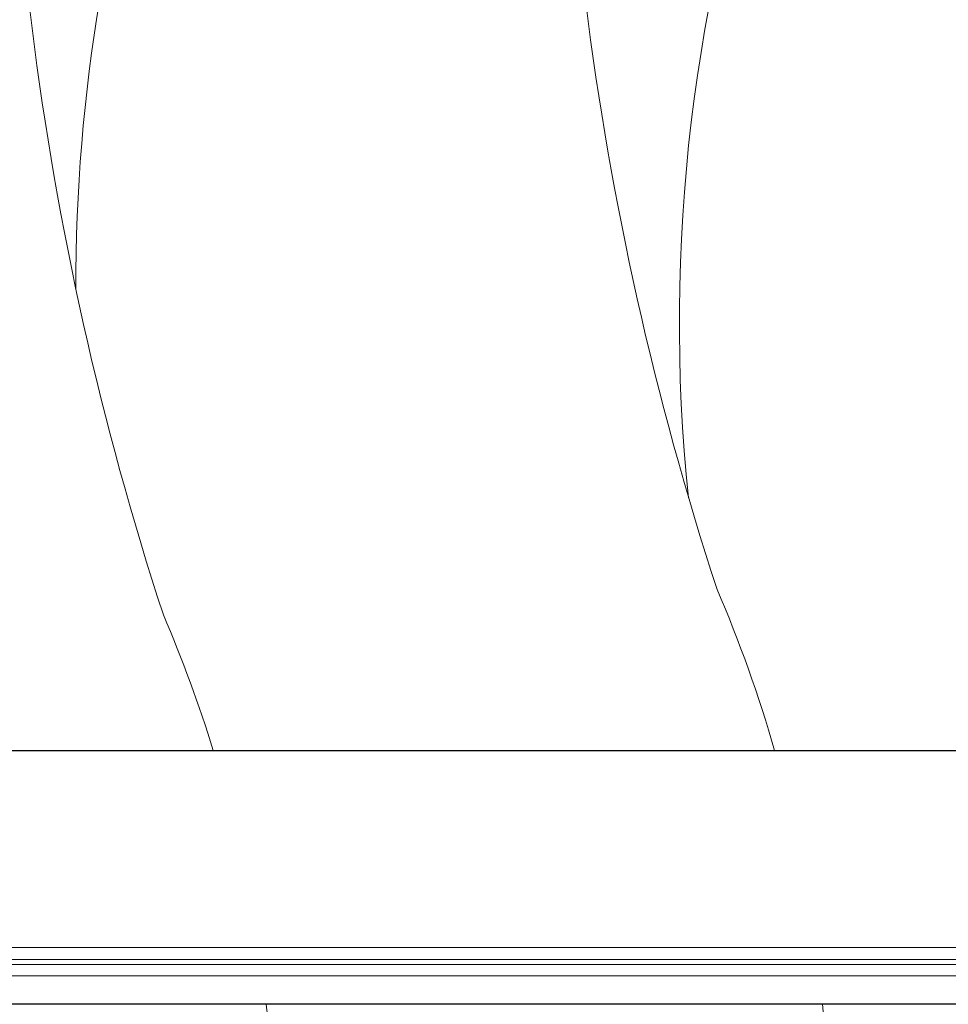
# Model space of a CAD drawing. Header units: metres. Extents: x 779 to 7046, y -512 to 9570.
# Tile 125 of 256: x 2473.06 to 2475.62, y -213.77 to -211.05. Entities that reach past the tile are written whole.
import ezdxf

# ---------------------------------------------------------------- set-up
doc = ezdxf.new("R2010")
doc.units = ezdxf.units.M
doc.linetypes.add('CIĄGłA', pattern=[0])
doc.layers.add('a___wymiary', color=9, linetype='Continuous', lineweight=18)
doc.layers.add('ZP_Zieleń', color=252, linetype='Continuous', lineweight=5)
doc.layers.add('PDF _Geometria', color=7, linetype='Continuous')
doc.layers.add('TB_OBRYS1', color=3, linetype='Continuous')

# ---------------------------------------------------------------- blocks, each defined once
blk = doc.blocks.new('B-B')
at = {"layer": 'a___wymiary', "color": 18, "true_color": 0x000000}
for p, q in [((24.8048, -76.6855, -10.04), (23.4484, -69.4034, -10.04)), ((23.4817, -69.4125, -10.04), (24.8326, -76.665, -10.04)), ((24.846, -76.6588, -10.04), (23.4964, -69.4134, -10.04)), ((23.531, -69.4207, -10.04), (24.8756, -76.6396, -10.04))]:
    blk.add_line(p, q, dxfattribs=at)
at = {"layer": 'a___wymiary', "color": 18, "true_color": 0x000000, "elevation": -10.04}
for points in [[(23.9256, -68.5715), (23.3661, -69.3905), (24.7327, -76.7271), (25.5495, -77.2897), (25.4572, -76.7939)], [(25.2396, -75.6258), (23.9256, -68.5715)]]:
    blk.add_lwpolyline(points, dxfattribs=at)
at = {"layer": 'TB_OBRYS1', "color": 18, "lineweight": 25, "true_color": 0x000000, "elevation": -10.04}
blk.add_lwpolyline([(25.4572, -76.7939), (25.6531, -77.8461), (24.965, -77.9743), (23.1338, -68.1434), (23.822, -68.0152), (25.2396, -75.6258)], dxfattribs=at)
at = {"layer": 'ZP_Zieleń', "linetype": 'CIĄGłA'}
for points, elevation in [([(24.611, -68.6649, 0.003518), (24.6831, -68.6363, -0.111333), (26.7383, -68.501, 0.05564), (28.1002, -68.4286, -0.350731), (28.649, -68.6838, -0.133833), (28.6145, -68.8356, -0.220952), (27.7951, -69.4144, 0.0963), (24.6496, -70.417, -0.026218), (24.3073, -70.6207)], -3077917.2191), ([(25.4885, -70.0151, -0.086025), (27.0876, -69.9901, 0.05564), (28.4495, -69.9177, -0.350731), (28.9983, -70.1729, -0.133833), (28.9638, -70.3247, -0.220952), (28.1444, -70.9035, 0.0963), (24.9989, -71.9061, -0.031076), (24.591, -72.1436, -0.031076)], -3077917.2191), ([(23.646, -70.8928, -0.067403), (22.639, -71.0569, 0.057707), (20.9493, -71.2996, -0.243974), (19.2056, -71.0771, -0.243974)], -3077917.2191), ([(25.2327, -71.7821, -0.111333), (27.2879, -71.6468, 0.05564), (28.6498, -71.5744, -0.350731), (29.1986, -71.8296, -0.133833), (29.1641, -71.9814, -0.220952), (28.3447, -72.5602, 0.0963), (25.1992, -73.5627, -0.023751), (24.89, -73.7489)], -10.04), ([(23.9271, -72.402, -0.062707), (22.9883, -72.546, 0.057707), (21.2986, -72.7887, -0.147402), (20.1992, -72.8536, -0.147402)], -3077917.2191)]:
    blk.add_lwpolyline(points, format="xyb", dxfattribs=dict(at, elevation=elevation))

msp = doc.modelspace()

# ---------------------------------------------------------------- block references
at = {"layer": 'PDF _Geometria', "linetype": 'CIĄGłA', "rotation": 79.44877770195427}
msp.add_blockref('B-B', (2399.7141, -224.034, 10.04), dxfattribs=at)

doc.saveas('drawing.dxf')
